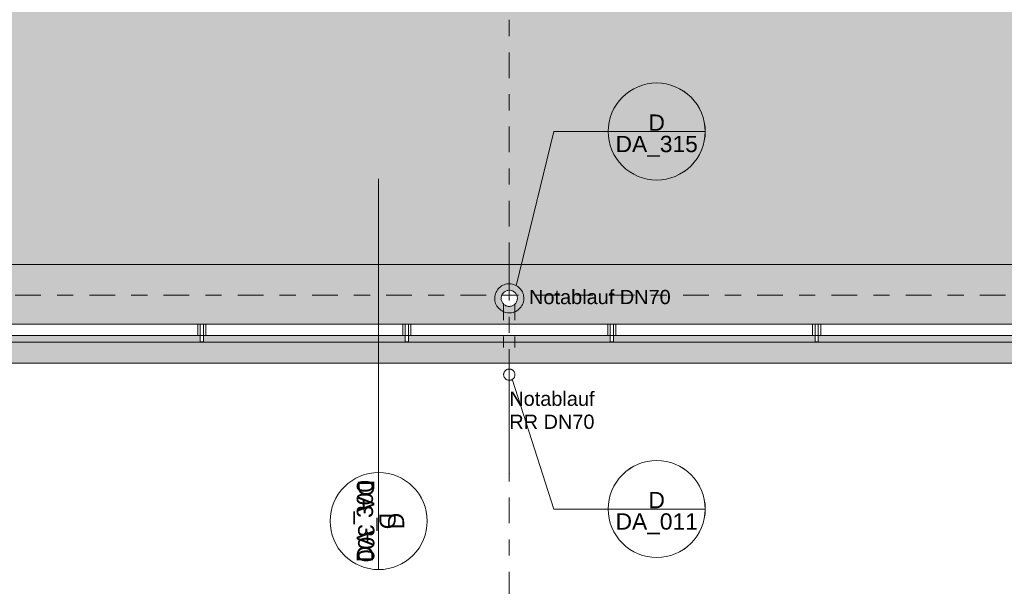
# Model space of a CAD drawing. Header units: metres. Extents: x -180 to 4, y -47 to 4.
# Tile 89 of 256: x -132.85 to -126.76, y -41.25 to -37.74. Entities that reach past the tile are written whole.
import ezdxf

# ---------------------------------------------------------------- set-up
doc = ezdxf.new("R2010")
doc.units = ezdxf.units.M
doc.header["$LTSCALE"] = 0.05
doc.header["$PDMODE"] = 1
doc.header["$PDSIZE"] = -2
doc.linetypes.add('Linienart-50', pattern=[2.116531, 1.058062, -1.058469])
doc.linetypes.add('Linienart-53', pattern=[5.291531, 3.175, -1.058062, 0.352704, -0.705764])
for name, color, linetype, lineweight, true_color in [('30 -36 Dächer- 3 Dachbeläge', 7, 'Continuous', 15, 0x9999ff), ('30 -36 Dächer- 3 Dachbeläge Gründach', 250, 'Continuous', 9, 0x333333), ('30 -36 Dächer- 4 Dachbekleidungen', 7, 'Continuous', 9, 0xccccff), ('40 -41 Abwasser_Wasser_Gas- 1 Abwasser + sanitäre Anlagen', 7, 'Continuous', 9, 0xff6633), ('70 -72 Beschriftung- 1 Beschriftung allgemein', 7, 'Continuous', 9, 0xff6633), ('70 -72 Beschriftung- 7 Detailverweise', 7, 'Continuous', 9, 0x00dd00)]:
    doc.layers.add(name, color=color, linetype=linetype, lineweight=lineweight, true_color=true_color)
for name, color, linetype, lineweight in [('40 -41 Abwasser_Wasser_Gas- 2 Wasser-1', 7, 'Continuous', 15), ('60- 61 allgemeine Ausstattung- 4 Terrassen', 7, 'Continuous', 9), ('70 -71 Achsen- 1 Gebäudeachsen', 7, 'Linienart-53', 18), ('Keine', 7, 'Continuous', 9)]:
    doc.layers.add(name, color=color, linetype=linetype, lineweight=lineweight)
doc.styles.add('Arial', font='arial.ttf')

# ---------------------------------------------------------------- blocks, each defined once
blk = doc.blocks.new('Gruppe-63')
at = {"layer": '70 -72 Beschriftung- 1 Beschriftung allgemein', "insert": (-129.821, -40.0436), "char_height": 0.0881, "attachment_point": 1, "line_spacing_factor": 0.969685, "style": 'Arial'}
blk.add_mtext('Notablauf\\PRR DN70', dxfattribs=at)
at = {"color": 255}
blk.add_wipeout([(-129.7907, -39.9215), (-129.7891, -39.9246), (-129.7879, -39.9278), (-129.7869, -39.9311), (-129.7863, -39.9345), (-129.786, -39.9379), (-129.7861, -39.9413), (-129.7865, -39.9447), (-129.7872, -39.9481), (-129.7882, -39.9514), (-129.7896, -39.9545), (-129.7913, -39.9575), (-129.7932, -39.9603), (-129.7955, -39.963), (-129.7979, -39.9653), (-129.8006, -39.9675), (-129.8035, -39.9693), (-129.8066, -39.9709), (-129.8097, -39.9722), (-129.8131, -39.9731), (-129.8164, -39.9737), (-129.8199, -39.974), (-129.8233, -39.974), (-129.8267, -39.9736), (-129.8301, -39.9728), (-129.8333, -39.9718), (-129.8365, -39.9704), (-129.8395, -39.9688), (-129.8423, -39.9668), (-129.8449, -39.9646), (-129.8473, -39.9621), (-129.8494, -39.9594), (-129.8513, -39.9565), (-129.8529, -39.9535), (-129.8541, -39.9503), (-129.8551, -39.947), (-129.8557, -39.9436), (-129.856, -39.9402), (-129.8559, -39.9367), (-129.8555, -39.9333), (-129.8548, -39.93), (-129.8538, -39.9267), (-129.8524, -39.9236), (-129.8507, -39.9206), (-129.8488, -39.9177), (-129.8465, -39.9151), (-129.8441, -39.9127), (-129.8414, -39.9106), (-129.8385, -39.9087), (-129.8354, -39.9072), (-129.8323, -39.9059), (-129.8289, -39.9049), (-129.8256, -39.9043), (-129.8221, -39.9041), (-129.8187, -39.9041), (-129.8153, -39.9045), (-129.8119, -39.9052), (-129.8087, -39.9063), (-129.8055, -39.9076), (-129.8025, -39.9093), (-129.7997, -39.9113), (-129.7971, -39.9135), (-129.7947, -39.916), (-129.7926, -39.9186)], dxfattribs=at).dxf.layer = '40 -41 Abwasser_Wasser_Gas- 2 Wasser-1'
at = {"layer": '40 -41 Abwasser_Wasser_Gas- 2 Wasser-1'}
blk.add_line((-129.821, -39.939), (-129.821, -40.131), dxfattribs=at)
at = {"layer": '40 -41 Abwasser_Wasser_Gas- 2 Wasser-1', "flags": 128}
blk.add_lwpolyline([(-129.7907, -39.9215), (-129.7891, -39.9246), (-129.7879, -39.9278), (-129.7869, -39.9311), (-129.7863, -39.9345), (-129.786, -39.9379), (-129.7861, -39.9413), (-129.7865, -39.9447), (-129.7872, -39.9481), (-129.7882, -39.9514), (-129.7896, -39.9545), (-129.7913, -39.9575), (-129.7932, -39.9603), (-129.7955, -39.963), (-129.7979, -39.9653), (-129.8006, -39.9675), (-129.8035, -39.9693), (-129.8066, -39.9709), (-129.8097, -39.9722), (-129.8131, -39.9731), (-129.8164, -39.9737), (-129.8199, -39.974), (-129.8233, -39.974), (-129.8267, -39.9736), (-129.8301, -39.9728), (-129.8333, -39.9718), (-129.8365, -39.9704), (-129.8395, -39.9688), (-129.8423, -39.9668), (-129.8449, -39.9646), (-129.8473, -39.9621), (-129.8494, -39.9594), (-129.8513, -39.9565), (-129.8529, -39.9535), (-129.8541, -39.9503), (-129.8551, -39.947), (-129.8557, -39.9436), (-129.856, -39.9402), (-129.8559, -39.9367), (-129.8555, -39.9333), (-129.8548, -39.93), (-129.8538, -39.9267), (-129.8524, -39.9236), (-129.8507, -39.9206), (-129.8488, -39.9177), (-129.8465, -39.9151), (-129.8441, -39.9127), (-129.8414, -39.9106), (-129.8385, -39.9087), (-129.8354, -39.9072), (-129.8323, -39.9059), (-129.8289, -39.9049), (-129.8256, -39.9043), (-129.8221, -39.9041), (-129.8187, -39.9041), (-129.8153, -39.9045), (-129.8119, -39.9052), (-129.8087, -39.9063), (-129.8055, -39.9076), (-129.8025, -39.9093), (-129.7997, -39.9113), (-129.7971, -39.9135), (-129.7947, -39.916), (-129.7926, -39.9186)], close=True, dxfattribs=at)
blk = doc.blocks.new('Gruppe-66')
at = {"layer": '70 -72 Beschriftung- 1 Beschriftung allgemein', "linetype": 'Continuous', "lineweight": 0}
blk.add_hatch(color=30, dxfattribs=at).paths.add_polyline_path([(-129.8201, -40.5453), (-129.821, -40.5485), (-129.8219, -40.5453)])
at = {"layer": '70 -72 Beschriftung- 1 Beschriftung allgemein', "lineweight": 5, "flags": 128}
blk.add_lwpolyline([(-129.8201, -40.5453), (-129.821, -40.5485), (-129.8219, -40.5453)], close=True, dxfattribs=at)
at = {"layer": '40 -41 Abwasser_Wasser_Gas- 2 Wasser-1', "color": 7}
blk.add_blockref('Gruppe-63', (0, 0), dxfattribs=at)
at = {"layer": '70 -72 Beschriftung- 1 Beschriftung allgemein'}
blk.add_line((-129.821, -39.939), (-129.821, -40.5485), dxfattribs=at)
blk = doc.blocks.new('Gruppe-67')
at = {"layer": '70 -72 Beschriftung- 1 Beschriftung allgemein', "color": 7}
blk.add_blockref('Gruppe-66', (0, 0), dxfattribs=at)
blk = doc.blocks.new('Gruppe-816')
at = {"layer": '70 -72 Beschriftung- 1 Beschriftung allgemein', "insert": (-129.6988, -39.4148), "char_height": 0.088103, "attachment_point": 1, "line_spacing_factor": 0.969685, "style": 'Arial'}
blk.add_mtext('Notablauf DN70', dxfattribs=at)
at = {"color": 255}
blk.add_wipeout([(-129.7777, -39.492), (-129.7804, -39.4962), (-129.7834, -39.5), (-129.7868, -39.5035), (-129.7906, -39.5067), (-129.7946, -39.5095), (-129.7989, -39.5119), (-129.8034, -39.5138), (-129.8081, -39.5153), (-129.8129, -39.5164), (-129.8177, -39.5169), (-129.8226, -39.517), (-129.8275, -39.5166), (-129.8324, -39.5157), (-129.8371, -39.5144), (-129.8416, -39.5126), (-129.846, -39.5103), (-129.8501, -39.5077), (-129.854, -39.5046), (-129.8575, -39.5012), (-129.8607, -39.4975), (-129.8635, -39.4934), (-129.8658, -39.4892), (-129.8678, -39.4847), (-129.8693, -39.48), (-129.8703, -39.4752), (-129.8709, -39.4703), (-129.871, -39.4654), (-129.8706, -39.4605), (-129.8697, -39.4557), (-129.8683, -39.451), (-129.8665, -39.4464), (-129.8643, -39.442), (-129.8616, -39.4379), (-129.8586, -39.4341), (-129.8552, -39.4305), (-129.8514, -39.4274), (-129.8474, -39.4246), (-129.8431, -39.4222), (-129.8386, -39.4202), (-129.8339, -39.4187), (-129.8291, -39.4177), (-129.8243, -39.4171), (-129.8194, -39.4171), (-129.8145, -39.4175), (-129.8096, -39.4183), (-129.8049, -39.4197), (-129.8004, -39.4215), (-129.796, -39.4237), (-129.7919, -39.4264), (-129.788, -39.4294), (-129.7845, -39.4329), (-129.7813, -39.4366), (-129.7785, -39.4406), (-129.7762, -39.4449), (-129.7742, -39.4494), (-129.7727, -39.4541), (-129.7717, -39.4589), (-129.7711, -39.4638), (-129.771, -39.4687), (-129.7714, -39.4736), (-129.7723, -39.4784), (-129.7737, -39.4831), (-129.7755, -39.4877)], dxfattribs=at).dxf.layer = '40 -41 Abwasser_Wasser_Gas- 2 Wasser-1'
at = {"layer": '40 -41 Abwasser_Wasser_Gas- 1 Abwasser + sanitäre Anlagen', "linetype": 'Continuous', "lineweight": 0}
blk.add_hatch(color=30, dxfattribs=at).paths.add_polyline_path([(-129.8202, -39.464), (-129.821, -39.467), (-129.8218, -39.464)])
at = {"layer": '40 -41 Abwasser_Wasser_Gas- 1 Abwasser + sanitäre Anlagen', "linetype": 'Linienart-50'}
for p, q in [((-129.821, -39.2126), (-129.821, -39.467)), ((-129.856, -39.5027), (-129.856, -39.7704)), ((-129.786, -39.5027), (-129.786, -39.7704))]:
    blk.add_line(p, q, dxfattribs=at)
at = {"layer": '40 -41 Abwasser_Wasser_Gas- 1 Abwasser + sanitäre Anlagen', "lineweight": 5, "flags": 128}
blk.add_lwpolyline([(-129.8202, -39.464), (-129.821, -39.467), (-129.8218, -39.464)], close=True, dxfattribs=at)
at = {"layer": '40 -41 Abwasser_Wasser_Gas- 2 Wasser-1'}
blk.add_line((-129.821, -39.467), (-129.821, -39.275), dxfattribs=at)
at = {"layer": '40 -41 Abwasser_Wasser_Gas- 2 Wasser-1', "flags": 128}
for points in [[(-129.7431, -39.512), (-129.7478, -39.5195), (-129.7533, -39.5264), (-129.7595, -39.5327), (-129.7662, -39.5384), (-129.7735, -39.5435), (-129.7812, -39.5478), (-129.7893, -39.5513), (-129.7977, -39.554), (-129.8063, -39.5558), (-129.8151, -39.5568), (-129.8239, -39.557), (-129.8327, -39.5563), (-129.8414, -39.5547), (-129.8499, -39.5523), (-129.8581, -39.549), (-129.866, -39.545), (-129.8734, -39.5402), (-129.8803, -39.5347), (-129.8867, -39.5286), (-129.8924, -39.5218), (-129.8974, -39.5146), (-129.9017, -39.5068), (-129.9052, -39.4987), (-129.9079, -39.4903), (-129.9098, -39.4817), (-129.9108, -39.4729), (-129.911, -39.4641), (-129.9102, -39.4553), (-129.9086, -39.4466), (-129.9062, -39.4381), (-129.903, -39.4299), (-129.8989, -39.422), (-129.8942, -39.4146), (-129.8887, -39.4077), (-129.8825, -39.4014), (-129.8758, -39.3956), (-129.8685, -39.3906), (-129.8608, -39.3863), (-129.8527, -39.3828), (-129.8443, -39.3801), (-129.8357, -39.3782), (-129.8269, -39.3772), (-129.8181, -39.3771), (-129.8093, -39.3778), (-129.8006, -39.3794), (-129.7921, -39.3818), (-129.7839, -39.3851), (-129.776, -39.3891), (-129.7686, -39.3939), (-129.7617, -39.3994), (-129.7553, -39.4055), (-129.7496, -39.4123), (-129.7446, -39.4195), (-129.7403, -39.4272), (-129.7368, -39.4353), (-129.7341, -39.4437), (-129.7322, -39.4524), (-129.7312, -39.4612), (-129.731, -39.47), (-129.7318, -39.4788), (-129.7334, -39.4875), (-129.7358, -39.496), (-129.739, -39.5042)], [(-129.7777, -39.492), (-129.7804, -39.4962), (-129.7834, -39.5), (-129.7868, -39.5035), (-129.7906, -39.5067), (-129.7946, -39.5095), (-129.7989, -39.5119), (-129.8034, -39.5138), (-129.8081, -39.5153), (-129.8129, -39.5164), (-129.8177, -39.5169), (-129.8226, -39.517), (-129.8275, -39.5166), (-129.8324, -39.5157), (-129.8371, -39.5144), (-129.8416, -39.5126), (-129.846, -39.5103), (-129.8501, -39.5077), (-129.854, -39.5046), (-129.8575, -39.5012), (-129.8607, -39.4975), (-129.8635, -39.4934), (-129.8658, -39.4892), (-129.8678, -39.4847), (-129.8693, -39.48), (-129.8703, -39.4752), (-129.8709, -39.4703), (-129.871, -39.4654), (-129.8706, -39.4605), (-129.8697, -39.4557), (-129.8683, -39.451), (-129.8665, -39.4464), (-129.8643, -39.442), (-129.8616, -39.4379), (-129.8586, -39.4341), (-129.8552, -39.4305), (-129.8514, -39.4274), (-129.8474, -39.4246), (-129.8431, -39.4222), (-129.8386, -39.4202), (-129.8339, -39.4187), (-129.8291, -39.4177), (-129.8243, -39.4171), (-129.8194, -39.4171), (-129.8145, -39.4175), (-129.8096, -39.4183), (-129.8049, -39.4197), (-129.8004, -39.4215), (-129.796, -39.4237), (-129.7919, -39.4264), (-129.788, -39.4294), (-129.7845, -39.4329), (-129.7813, -39.4366), (-129.7785, -39.4406), (-129.7762, -39.4449), (-129.7742, -39.4494), (-129.7727, -39.4541), (-129.7717, -39.4589), (-129.7711, -39.4638), (-129.771, -39.4687), (-129.7714, -39.4736), (-129.7723, -39.4784), (-129.7737, -39.4831), (-129.7755, -39.4877)]]:
    blk.add_lwpolyline(points, close=True, dxfattribs=at)
blk = doc.blocks.new('Gruppe-824')
at = {"layer": '70 -72 Beschriftung- 1 Beschriftung allgemein', "insert": (-129.821, -40.0436), "char_height": 0.0881, "attachment_point": 1, "line_spacing_factor": 0.969685, "style": 'Arial'}
blk.add_mtext('Notablauf\\PRR DN70', dxfattribs=at)
at = {"color": 255}
blk.add_wipeout([(-129.7907, -39.9215), (-129.7891, -39.9246), (-129.7879, -39.9278), (-129.7869, -39.9311), (-129.7863, -39.9345), (-129.786, -39.9379), (-129.7861, -39.9413), (-129.7865, -39.9447), (-129.7872, -39.9481), (-129.7882, -39.9514), (-129.7896, -39.9545), (-129.7913, -39.9575), (-129.7932, -39.9603), (-129.7955, -39.963), (-129.7979, -39.9653), (-129.8006, -39.9675), (-129.8035, -39.9693), (-129.8066, -39.9709), (-129.8097, -39.9722), (-129.8131, -39.9731), (-129.8164, -39.9737), (-129.8199, -39.974), (-129.8233, -39.974), (-129.8267, -39.9736), (-129.8301, -39.9728), (-129.8333, -39.9718), (-129.8365, -39.9704), (-129.8395, -39.9688), (-129.8423, -39.9668), (-129.8449, -39.9646), (-129.8473, -39.9621), (-129.8494, -39.9594), (-129.8513, -39.9565), (-129.8529, -39.9535), (-129.8541, -39.9503), (-129.8551, -39.947), (-129.8557, -39.9436), (-129.856, -39.9402), (-129.8559, -39.9367), (-129.8555, -39.9333), (-129.8548, -39.93), (-129.8538, -39.9267), (-129.8524, -39.9236), (-129.8507, -39.9206), (-129.8488, -39.9177), (-129.8465, -39.9151), (-129.8441, -39.9127), (-129.8414, -39.9106), (-129.8385, -39.9087), (-129.8354, -39.9072), (-129.8323, -39.9059), (-129.8289, -39.9049), (-129.8256, -39.9043), (-129.8221, -39.9041), (-129.8187, -39.9041), (-129.8153, -39.9045), (-129.8119, -39.9052), (-129.8087, -39.9063), (-129.8055, -39.9076), (-129.8025, -39.9093), (-129.7997, -39.9113), (-129.7971, -39.9135), (-129.7947, -39.916), (-129.7926, -39.9186)], dxfattribs=at).dxf.layer = '40 -41 Abwasser_Wasser_Gas- 2 Wasser-1'
at = {"layer": '40 -41 Abwasser_Wasser_Gas- 2 Wasser-1'}
blk.add_line((-129.821, -39.939), (-129.821, -40.131), dxfattribs=at)
at = {"layer": '40 -41 Abwasser_Wasser_Gas- 2 Wasser-1', "flags": 128}
blk.add_lwpolyline([(-129.7907, -39.9215), (-129.7891, -39.9246), (-129.7879, -39.9278), (-129.7869, -39.9311), (-129.7863, -39.9345), (-129.786, -39.9379), (-129.7861, -39.9413), (-129.7865, -39.9447), (-129.7872, -39.9481), (-129.7882, -39.9514), (-129.7896, -39.9545), (-129.7913, -39.9575), (-129.7932, -39.9603), (-129.7955, -39.963), (-129.7979, -39.9653), (-129.8006, -39.9675), (-129.8035, -39.9693), (-129.8066, -39.9709), (-129.8097, -39.9722), (-129.8131, -39.9731), (-129.8164, -39.9737), (-129.8199, -39.974), (-129.8233, -39.974), (-129.8267, -39.9736), (-129.8301, -39.9728), (-129.8333, -39.9718), (-129.8365, -39.9704), (-129.8395, -39.9688), (-129.8423, -39.9668), (-129.8449, -39.9646), (-129.8473, -39.9621), (-129.8494, -39.9594), (-129.8513, -39.9565), (-129.8529, -39.9535), (-129.8541, -39.9503), (-129.8551, -39.947), (-129.8557, -39.9436), (-129.856, -39.9402), (-129.8559, -39.9367), (-129.8555, -39.9333), (-129.8548, -39.93), (-129.8538, -39.9267), (-129.8524, -39.9236), (-129.8507, -39.9206), (-129.8488, -39.9177), (-129.8465, -39.9151), (-129.8441, -39.9127), (-129.8414, -39.9106), (-129.8385, -39.9087), (-129.8354, -39.9072), (-129.8323, -39.9059), (-129.8289, -39.9049), (-129.8256, -39.9043), (-129.8221, -39.9041), (-129.8187, -39.9041), (-129.8153, -39.9045), (-129.8119, -39.9052), (-129.8087, -39.9063), (-129.8055, -39.9076), (-129.8025, -39.9093), (-129.7997, -39.9113), (-129.7971, -39.9135), (-129.7947, -39.916), (-129.7926, -39.9186)], close=True, dxfattribs=at)
blk = doc.blocks.new('Gruppe-848')
at = {"layer": '70 -72 Beschriftung- 7 Detailverweise'}
blk.add_line((0.935, 0), (0.335, 0), dxfattribs=at)
at = {"layer": '70 -72 Beschriftung- 7 Detailverweise', "flags": 128}
blk.add_lwpolyline([(0.935, 0), (0.9336, -0.0294), (0.9292, -0.0585), (0.9221, -0.0871), (0.9122, -0.1148), (0.8996, -0.1414), (0.8844, -0.1667), (0.8669, -0.1903), (0.8471, -0.2121), (0.8253, -0.2319), (0.8017, -0.2494), (0.7764, -0.2646), (0.7498, -0.2772), (0.7221, -0.2871), (0.6935, -0.2942), (0.6644, -0.2986), (0.635, -0.3), (0.6056, -0.2986), (0.5765, -0.2942), (0.5479, -0.2871), (0.5202, -0.2772), (0.4936, -0.2646), (0.4683, -0.2494), (0.4447, -0.2319), (0.4229, -0.2121), (0.4031, -0.1903), (0.3856, -0.1667), (0.3704, -0.1414), (0.3578, -0.1148), (0.3479, -0.0871), (0.3408, -0.0585), (0.3364, -0.0294), (0.335, 0), (0.3364, 0.0294), (0.3408, 0.0585), (0.3479, 0.0871), (0.3578, 0.1148), (0.3704, 0.1414), (0.3856, 0.1667), (0.4031, 0.1903), (0.4229, 0.2121), (0.4447, 0.2319), (0.4683, 0.2494), (0.4936, 0.2646), (0.5202, 0.2772), (0.5479, 0.2871), (0.5765, 0.2942), (0.6056, 0.2986), (0.635, 0.3), (0.6644, 0.2986), (0.6935, 0.2942), (0.7221, 0.2871), (0.7498, 0.2772), (0.7764, 0.2646), (0.8017, 0.2494), (0.8253, 0.2319), (0.8471, 0.2121), (0.8669, 0.1903), (0.8844, 0.1667), (0.8996, 0.1414), (0.9122, 0.1148), (0.9221, 0.0871), (0.9292, 0.0585), (0.9336, 0.0294)], close=True, dxfattribs=at)
at = {"layer": '70 -72 Beschriftung- 7 Detailverweise'}
blk.add_point((0.635, 0), dxfattribs=at)
at = {"layer": '70 -72 Beschriftung- 7 Detailverweise', "line_spacing_factor": 0.96878, "style": 'Arial'}
for s, insert, char_height, attachment_point in [('D', (0.635, 0.0046), 0.1007, 8), ('DA_300', (0.635, -0.0267), 0.10069, 2)]:
    blk.add_mtext(s, dxfattribs=dict(at, insert=insert, char_height=char_height, attachment_point=attachment_point))
blk = doc.blocks.new('Referenzmarkierung-48')
at = {"layer": '70 -72 Beschriftung- 7 Detailverweise', "transparency": 33554687}
for q in [(-1.4805, 0), (0.635, 0)]:
    blk.add_line((0, 0), q, dxfattribs=at)
at = {"layer": '70 -72 Beschriftung- 7 Detailverweise', "color": 7, "transparency": 33554687}
blk.add_blockref('Gruppe-848', (0, 0), dxfattribs=at)
blk = doc.blocks.new('Gruppe-889')
at = {"layer": '70 -72 Beschriftung- 7 Detailverweise'}
blk.add_line((0.935, 0), (0.335, 0), dxfattribs=at)
at = {"layer": '70 -72 Beschriftung- 7 Detailverweise', "flags": 128}
blk.add_lwpolyline([(0.935, 0), (0.9336, -0.0294), (0.9292, -0.0585), (0.9221, -0.0871), (0.9122, -0.1148), (0.8996, -0.1414), (0.8844, -0.1667), (0.8669, -0.1903), (0.8471, -0.2121), (0.8253, -0.2319), (0.8017, -0.2494), (0.7764, -0.2646), (0.7498, -0.2772), (0.7221, -0.2871), (0.6935, -0.2942), (0.6644, -0.2986), (0.635, -0.3), (0.6056, -0.2986), (0.5765, -0.2942), (0.5479, -0.2871), (0.5202, -0.2772), (0.4936, -0.2646), (0.4683, -0.2494), (0.4447, -0.2319), (0.4229, -0.2121), (0.4031, -0.1903), (0.3856, -0.1667), (0.3704, -0.1414), (0.3578, -0.1148), (0.3479, -0.0871), (0.3408, -0.0585), (0.3364, -0.0294), (0.335, 0), (0.3364, 0.0294), (0.3408, 0.0585), (0.3479, 0.0871), (0.3578, 0.1148), (0.3704, 0.1414), (0.3856, 0.1667), (0.4031, 0.1903), (0.4229, 0.2121), (0.4447, 0.2319), (0.4683, 0.2494), (0.4936, 0.2646), (0.5202, 0.2772), (0.5479, 0.2871), (0.5765, 0.2942), (0.6056, 0.2986), (0.635, 0.3), (0.6644, 0.2986), (0.6935, 0.2942), (0.7221, 0.2871), (0.7498, 0.2772), (0.7764, 0.2646), (0.8017, 0.2494), (0.8253, 0.2319), (0.8471, 0.2121), (0.8669, 0.1903), (0.8844, 0.1667), (0.8996, 0.1414), (0.9122, 0.1148), (0.9221, 0.0871), (0.9292, 0.0585), (0.9336, 0.0294)], close=True, dxfattribs=at)
at = {"layer": '70 -72 Beschriftung- 7 Detailverweise'}
blk.add_point((0.635, 0), dxfattribs=at)
at = {"layer": '70 -72 Beschriftung- 7 Detailverweise', "line_spacing_factor": 0.96878, "style": 'Arial'}
for s, insert, char_height, attachment_point in [('D', (0.635, 0.0046), 0.1007, 8), ('DA_011', (0.635, -0.0267), 0.10069, 2)]:
    blk.add_mtext(s, dxfattribs=dict(at, insert=insert, char_height=char_height, attachment_point=attachment_point))
blk = doc.blocks.new('Referenzmarkierung-89')
at = {"layer": '70 -72 Beschriftung- 7 Detailverweise', "transparency": 33554687}
for q in [(-0.2566, 0.7972), (0.635, 0)]:
    blk.add_line((0, 0), q, dxfattribs=at)
at = {"layer": '70 -72 Beschriftung- 7 Detailverweise', "color": 7, "transparency": 33554687}
blk.add_blockref('Gruppe-889', (0, 0), dxfattribs=at)
blk = doc.blocks.new('Gruppe-890')
at = {"layer": '70 -72 Beschriftung- 7 Detailverweise'}
blk.add_line((0.935, 0), (0.335, 0), dxfattribs=at)
at = {"layer": '70 -72 Beschriftung- 7 Detailverweise', "flags": 128}
blk.add_lwpolyline([(0.935, 0), (0.9336, -0.0294), (0.9292, -0.0585), (0.9221, -0.0871), (0.9122, -0.1148), (0.8996, -0.1414), (0.8844, -0.1667), (0.8669, -0.1903), (0.8471, -0.2121), (0.8253, -0.2319), (0.8017, -0.2494), (0.7764, -0.2646), (0.7498, -0.2772), (0.7221, -0.2871), (0.6935, -0.2942), (0.6644, -0.2986), (0.635, -0.3), (0.6056, -0.2986), (0.5765, -0.2942), (0.5479, -0.2871), (0.5202, -0.2772), (0.4936, -0.2646), (0.4683, -0.2494), (0.4447, -0.2319), (0.4229, -0.2121), (0.4031, -0.1903), (0.3856, -0.1667), (0.3704, -0.1414), (0.3578, -0.1148), (0.3479, -0.0871), (0.3408, -0.0585), (0.3364, -0.0294), (0.335, 0), (0.3364, 0.0294), (0.3408, 0.0585), (0.3479, 0.0871), (0.3578, 0.1148), (0.3704, 0.1414), (0.3856, 0.1667), (0.4031, 0.1903), (0.4229, 0.2121), (0.4447, 0.2319), (0.4683, 0.2494), (0.4936, 0.2646), (0.5202, 0.2772), (0.5479, 0.2871), (0.5765, 0.2942), (0.6056, 0.2986), (0.635, 0.3), (0.6644, 0.2986), (0.6935, 0.2942), (0.7221, 0.2871), (0.7498, 0.2772), (0.7764, 0.2646), (0.8017, 0.2494), (0.8253, 0.2319), (0.8471, 0.2121), (0.8669, 0.1903), (0.8844, 0.1667), (0.8996, 0.1414), (0.9122, 0.1148), (0.9221, 0.0871), (0.9292, 0.0585), (0.9336, 0.0294)], close=True, dxfattribs=at)
at = {"layer": '70 -72 Beschriftung- 7 Detailverweise'}
blk.add_point((0.635, 0), dxfattribs=at)
at = {"layer": '70 -72 Beschriftung- 7 Detailverweise', "line_spacing_factor": 0.96878, "style": 'Arial'}
for s, insert, char_height, attachment_point in [('D', (0.635, 0.0046), 0.1007, 8), ('DA_315', (0.635, -0.0267), 0.10069, 2)]:
    blk.add_mtext(s, dxfattribs=dict(at, insert=insert, char_height=char_height, attachment_point=attachment_point))
blk = doc.blocks.new('Referenzmarkierung-90')
at = {"layer": '70 -72 Beschriftung- 7 Detailverweise', "transparency": 33554687}
for q in [(-0.2346, -0.954), (0.635, 0)]:
    blk.add_line((0, 0), q, dxfattribs=at)
at = {"layer": '70 -72 Beschriftung- 7 Detailverweise', "color": 7, "transparency": 33554687}
blk.add_blockref('Gruppe-890', (0, 0), dxfattribs=at)
blk = doc.blocks.new('Gruppe-1082')
at = {"color": 255}
blk.add_wipeout([(-131.731, -39.697), (-131.731, -39.627), (-131.711, -39.627), (-131.711, -39.697)], dxfattribs=at).dxf.layer = '30 -36 Dächer- 4 Dachbekleidungen'
at = {"layer": '30 -36 Dächer- 4 Dachbekleidungen', "flags": 128}
for points in [[(-131.746, -39.697), (-131.746, -39.627), (-131.731, -39.627)], [(-131.731, -39.697), (-131.731, -39.627), (-131.711, -39.627), (-131.711, -39.697)], [(-131.696, -39.697), (-131.696, -39.627), (-131.711, -39.627)]]:
    blk.add_lwpolyline(points, dxfattribs=at)
at = {"color": 255}
blk.add_wipeout([(-131.711, -39.737), (-131.711, -39.697), (-131.731, -39.697), (-131.731, -39.737)], dxfattribs=at).dxf.layer = '30 -36 Dächer- 4 Dachbekleidungen'
at = {"layer": '30 -36 Dächer- 4 Dachbekleidungen', "flags": 128}
blk.add_lwpolyline([(-131.711, -39.737), (-131.711, -39.697), (-131.731, -39.697), (-131.731, -39.737)], close=True, dxfattribs=at)
blk = doc.blocks.new('Gruppe-1083')
at = {"color": 255}
blk.add_wipeout([(-130.4643, -39.697), (-130.4643, -39.627), (-130.4443, -39.627), (-130.4443, -39.697)], dxfattribs=at).dxf.layer = '30 -36 Dächer- 4 Dachbekleidungen'
at = {"layer": '30 -36 Dächer- 4 Dachbekleidungen', "flags": 128}
for points in [[(-130.4793, -39.697), (-130.4793, -39.627), (-130.4643, -39.627)], [(-130.4643, -39.697), (-130.4643, -39.627), (-130.4443, -39.627), (-130.4443, -39.697)], [(-130.4293, -39.697), (-130.4293, -39.627), (-130.4443, -39.627)]]:
    blk.add_lwpolyline(points, dxfattribs=at)
at = {"color": 255}
blk.add_wipeout([(-130.4443, -39.737), (-130.4443, -39.697), (-130.4643, -39.697), (-130.4643, -39.737)], dxfattribs=at).dxf.layer = '30 -36 Dächer- 4 Dachbekleidungen'
at = {"layer": '30 -36 Dächer- 4 Dachbekleidungen', "flags": 128}
blk.add_lwpolyline([(-130.4443, -39.737), (-130.4443, -39.697), (-130.4643, -39.697), (-130.4643, -39.737)], close=True, dxfattribs=at)
blk = doc.blocks.new('Gruppe-1084')
at = {"color": 255}
blk.add_wipeout([(-129.1977, -39.697), (-129.1977, -39.627), (-129.1777, -39.627), (-129.1777, -39.697)], dxfattribs=at).dxf.layer = '30 -36 Dächer- 4 Dachbekleidungen'
at = {"layer": '30 -36 Dächer- 4 Dachbekleidungen', "flags": 128}
for points in [[(-129.2127, -39.697), (-129.2127, -39.627), (-129.1977, -39.627)], [(-129.1977, -39.697), (-129.1977, -39.627), (-129.1777, -39.627), (-129.1777, -39.697)], [(-129.1627, -39.697), (-129.1627, -39.627), (-129.1777, -39.627)]]:
    blk.add_lwpolyline(points, dxfattribs=at)
at = {"color": 255}
blk.add_wipeout([(-129.1777, -39.737), (-129.1777, -39.697), (-129.1977, -39.697), (-129.1977, -39.737)], dxfattribs=at).dxf.layer = '30 -36 Dächer- 4 Dachbekleidungen'
at = {"layer": '30 -36 Dächer- 4 Dachbekleidungen', "flags": 128}
blk.add_lwpolyline([(-129.1777, -39.737), (-129.1777, -39.697), (-129.1977, -39.697), (-129.1977, -39.737)], close=True, dxfattribs=at)
blk = doc.blocks.new('Gruppe-1085')
at = {"color": 255}
blk.add_wipeout([(-127.931, -39.697), (-127.931, -39.627), (-127.911, -39.627), (-127.911, -39.697)], dxfattribs=at).dxf.layer = '30 -36 Dächer- 4 Dachbekleidungen'
at = {"layer": '30 -36 Dächer- 4 Dachbekleidungen', "flags": 128}
for points in [[(-127.946, -39.697), (-127.946, -39.627), (-127.931, -39.627)], [(-127.931, -39.697), (-127.931, -39.627), (-127.911, -39.627), (-127.911, -39.697)], [(-127.896, -39.697), (-127.896, -39.627), (-127.911, -39.627)]]:
    blk.add_lwpolyline(points, dxfattribs=at)
at = {"color": 255}
blk.add_wipeout([(-127.911, -39.737), (-127.911, -39.697), (-127.931, -39.697), (-127.931, -39.737)], dxfattribs=at).dxf.layer = '30 -36 Dächer- 4 Dachbekleidungen'
at = {"layer": '30 -36 Dächer- 4 Dachbekleidungen', "flags": 128}
blk.add_lwpolyline([(-127.911, -39.737), (-127.911, -39.697), (-127.931, -39.697), (-127.931, -39.737)], close=True, dxfattribs=at)
blk = doc.blocks.new('Gruppe-1384')
at = {"layer": '30 -36 Dächer- 3 Dachbeläge Gründach', "linetype": 'Continuous', "lineweight": 0, "true_color": 0xe7eedf, "transparency": 33554687}
blk.add_hatch(color=254, dxfattribs=at).paths.add_polyline_path([(-100.01799996, -31.79404198), (-100.01799996, -31.61704198), (-100.31099996, -31.61704198), (-100.31099996, -12.39704198), (-159.47099996, -12.39704198), (-159.47099996, -39.25704198), (-99.61099996, -39.25704198), (-99.61099996, -31.79404198)])
at = {"layer": '30 -36 Dächer- 3 Dachbeläge Gründach', "flags": 128}
blk.add_lwpolyline([(-100.01799996, -31.79404198), (-100.01799996, -31.61704198), (-100.31099996, -31.61704198), (-100.31099996, -12.39704198), (-159.47099996, -12.39704198), (-159.47099996, -39.25704198), (-99.61099996, -39.25704198), (-99.61099996, -31.79404198)], close=True, dxfattribs=at)
at = {"layer": '70 -72 Beschriftung- 7 Detailverweise', "transparency": 33554687}
for p, q in [((-130.62845348, -40.20904198), (-130.62845348, -40.84404198)), ((-129.5446966, -40.76956659), (-128.9096966, -40.76956659))]:
    blk.add_line(p, q, dxfattribs=at)
at = {"layer": '70 -72 Beschriftung- 7 Detailverweise'}
for p, q in [((-130.62845348, -41.14404198), (-130.62845348, -40.54404198)), ((-128.6096966, -40.76956659), (-129.2096966, -40.76956659))]:
    blk.add_line(p, q, dxfattribs=at)
at = {"layer": '70 -72 Beschriftung- 7 Detailverweise', "flags": 128}
for points in [[(-128.6096966, -40.76956659), (-128.61114118, -40.79897173), (-128.61546102, -40.82809368), (-128.6226145, -40.85665199), (-128.63253274, -40.88437162), (-128.64512022, -40.91098561), (-128.66025572, -40.93623766), (-128.67779347, -40.95988457), (-128.69756457, -40.98169862), (-128.71937862, -41.00146972), (-128.74302553, -41.01900747), (-128.76827758, -41.03414297), (-128.79489157, -41.04673045), (-128.8226112, -41.05664869), (-128.85116951, -41.06380217), (-128.88029146, -41.06812201), (-128.9096966, -41.06956659), (-128.93910174, -41.06812201), (-128.9682237, -41.06380217), (-128.99678201, -41.05664869), (-129.02450163, -41.04673045), (-129.05111562, -41.03414297), (-129.07636767, -41.01900747), (-129.10001459, -41.00146972), (-129.12182864, -40.98169862), (-129.14159974, -40.95988457), (-129.15913749, -40.93623766), (-129.17427298, -40.91098561), (-129.18686046, -40.88437162), (-129.1967787, -40.85665199), (-129.20393219, -40.82809368), (-129.20825202, -40.79897173), (-129.2096966, -40.76956659), (-129.20825202, -40.74016145), (-129.20393219, -40.71103949), (-129.1967787, -40.68248118), (-129.18686046, -40.65476156), (-129.17427298, -40.62814757), (-129.15913749, -40.60289552), (-129.14159974, -40.5792486), (-129.12182864, -40.55743455), (-129.10001459, -40.53766345), (-129.07636767, -40.5201257), (-129.05111562, -40.50499021), (-129.02450163, -40.49240273), (-128.99678201, -40.48248449), (-128.9682237, -40.475331), (-128.93910174, -40.47101117), (-128.9096966, -40.46956659), (-128.88029146, -40.47101117), (-128.85116951, -40.475331), (-128.8226112, -40.48248449), (-128.79489157, -40.49240273), (-128.76827758, -40.50499021), (-128.74302553, -40.5201257), (-128.71937862, -40.53766345), (-128.69756457, -40.55743455), (-128.67779347, -40.5792486), (-128.66025572, -40.60289552), (-128.64512022, -40.62814757), (-128.63253274, -40.65476156), (-128.6226145, -40.68248118), (-128.61546102, -40.71103949), (-128.61114118, -40.74016145)], [(-130.62845348, -41.14404198), (-130.65785862, -41.1425974), (-130.68698058, -41.13827757), (-130.71553888, -41.13112408), (-130.74325851, -41.12120584), (-130.7698725, -41.10861836), (-130.79512455, -41.09348287), (-130.81877147, -41.07594512), (-130.84058552, -41.05617402), (-130.86035662, -41.03435997), (-130.87789436, -41.01071305), (-130.89302986, -40.985461), (-130.90561734, -40.95884701), (-130.91553558, -40.93112739), (-130.92268907, -40.90256908), (-130.9270089, -40.87344713), (-130.92845348, -40.84404198), (-130.9270089, -40.81463684), (-130.92268907, -40.78551489), (-130.91553558, -40.75695658), (-130.90561734, -40.72923695), (-130.89302986, -40.70262296), (-130.87789436, -40.67737091), (-130.86035662, -40.653724), (-130.84058552, -40.63190995), (-130.81877147, -40.61213885), (-130.79512455, -40.5946011), (-130.7698725, -40.5794656), (-130.74325851, -40.56687812), (-130.71553888, -40.55695988), (-130.68698058, -40.5498064), (-130.65785862, -40.54548657), (-130.62845348, -40.54404198), (-130.59904834, -40.54548657), (-130.56992638, -40.5498064), (-130.54136808, -40.55695988), (-130.51364845, -40.56687812), (-130.48703446, -40.5794656), (-130.46178241, -40.5946011), (-130.4381355, -40.61213885), (-130.41632145, -40.63190995), (-130.39655035, -40.653724), (-130.3790126, -40.67737091), (-130.3638771, -40.70262296), (-130.35128962, -40.72923695), (-130.34137138, -40.75695658), (-130.3342179, -40.78551489), (-130.32989806, -40.81463684), (-130.32845348, -40.84404198), (-130.32989806, -40.87344713), (-130.3342179, -40.90256908), (-130.34137138, -40.93112739), (-130.35128962, -40.95884701), (-130.3638771, -40.985461), (-130.3790126, -41.01071305), (-130.39655035, -41.03435997), (-130.41632145, -41.05617402), (-130.4381355, -41.07594512), (-130.46178241, -41.09348287), (-130.48703446, -41.10861836), (-130.51364845, -41.12120584), (-130.54136808, -41.13112408), (-130.56992638, -41.13827757), (-130.59904834, -41.1425974)]]:
    blk.add_lwpolyline(points, close=True, dxfattribs=at)
at = {"layer": '70 -72 Beschriftung- 7 Detailverweise'}
for p in [(-128.9096966, -40.76956659), (-130.62845348, -40.84404198)]:
    blk.add_point(p, dxfattribs=at)
at = {"layer": '40 -41 Abwasser_Wasser_Gas- 2 Wasser-1', "color": 7}
blk.add_blockref('Gruppe-824', (0, 0), dxfattribs=at)
at = {"layer": '70 -72 Beschriftung- 7 Detailverweise', "rotation": 90, "line_spacing_factor": 0.96878, "style": 'Arial'}
for s, insert, char_height, attachment_point in [('DA_300', (-130.76406714, -40.84404198), 0.100688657, 2), ('D', (-130.47076181, -40.84404198), 0.10068866, 8)]:
    blk.add_mtext(s, dxfattribs=dict(at, insert=insert, char_height=char_height, attachment_point=attachment_point))
at = {"layer": '70 -72 Beschriftung- 7 Detailverweise', "line_spacing_factor": 0.96878, "style": 'Arial'}
for s, insert, char_height, attachment_point in [('D', (-128.9096966, -40.76498048), 0.10068866, 8), ('DA_011', (-128.9096966, -40.79623071), 0.100688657, 2)]:
    blk.add_mtext(s, dxfattribs=dict(at, insert=insert, char_height=char_height, attachment_point=attachment_point))
at = {"layer": '70 -72 Beschriftung- 7 Detailverweise', "transparency": 33554687}
blk.add_line((-129.5446966, -40.76956659), (-129.80132528, -39.9723514), dxfattribs=at)
at = {"layer": '70 -72 Beschriftung- 7 Detailverweise'}
blk.add_blockref('Referenzmarkierung-89', (-129.5446966, -40.76956659), dxfattribs=at)
at = {"color": 255, "linetype": 'Continuous', "lineweight": 9, "transparency": 33554687}
blk.add_wipeout([(-99.13099996, -31.79404198), (-99.13099996, -39.73704198), (-129.83124836, -39.73704198), (-129.83124836, -39.25704198), (-100.31099996, -39.25704198), (-100.31099996, -12.71704198), (-129.83124836, -12.71704198), (-129.83124836, -12.23704198), (-100.01799996, -12.23704198), (-100.01799996, -31.12704198), (-99.83999996, -31.12704198), (-99.83999996, -31.61604198), (-99.35099996, -31.61604198), (-99.35099996, -31.79404198)], dxfattribs=at).dxf.layer = '30 -36 Dächer- 3 Dachbeläge'
blk.add_wipeout([(-129.83124836, -12.23704198), (-129.83124836, -12.71704198), (-159.47099996, -12.71704198), (-159.47099996, -39.25704198), (-129.83124836, -39.25704198), (-129.83124836, -39.73704198), (-160.51099996, -39.73704198), (-160.51099996, -31.61704198), (-159.93099996, -31.61704198), (-159.93099996, -12.23704198)], dxfattribs=at).dxf.layer = '30 -36 Dächer- 3 Dachbeläge'
at = {"layer": '30 -36 Dächer- 3 Dachbeläge', "linetype": 'Continuous', "lineweight": 9, "transparency": 33554687}
h = blk.add_hatch(dxfattribs=at)
h.set_pattern_fill('{914A209A-ED12-11EE-87B6-5CE', style=0, pattern_type=2)
h.set_pattern_definition([(-22, (-91.4235, -34.937042), (-0.018555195, 0.04226461), [0.000625, -0.061875]), (14, (-91.415251, -34.959718), (-0.0371103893, -0.0278327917), [0.000625, -0.030625]), (-3.77456, (-91.474014, -34.97415), (-0.01958604, 0.065974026), [0.00028186, -0.093671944]), (-68, (-91.30392, -34.91024), (0.1926424, 0.04407994), [0.00028125, -0.09346875]), (96, (-91.437934, -35.001983), (-0.036105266, -0.06319548), [0.0005625, -0.0931875]), (132, (-91.4101, -34.97828), (0.040202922, 0.004123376), [0.0003125, -0.0621875]), (-17, (-91.442055, -34.96178), (0.0930531, 0.028928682), [0.000625, -0.061875]), (-145, (-91.4369, -34.956625), (0.06266964, -0.040092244), [0.000625, -0.061875]), (-137, (-91.45133, -34.953533), (0.049444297, -0.02123569), [0.000625, -0.061875])])
h.paths.add_polyline_path([(-100.01799996, -31.12704198), (-99.83999996, -31.12704198), (-99.83999996, -31.61604198), (-99.35099996, -31.61604198), (-99.35099996, -31.79404198), (-99.13099996, -31.79404198), (-99.13099996, -39.73704198), (-160.51099996, -39.73704198), (-160.51099996, -31.61704198), (-159.93099996, -31.61704198), (-159.93099996, -12.23704198), (-100.01799996, -12.23704198)])
h.paths.add_polyline_path([(-159.47099996, -39.25704198), (-100.31099996, -39.25704198), (-100.31099996, -12.71704198), (-159.47099996, -12.71704198)])
at = {"layer": '30 -36 Dächer- 3 Dachbeläge', "linetype": 'Continuous', "lineweight": 0}
blk.add_hatch(color=254, dxfattribs=at).paths.add_polyline_path([(-160.64099996, -31.58704198), (-160.64099996, -39.86704198), (-99.00099996, -39.86704198), (-99.00099996, -31.79404198), (-99.13099996, -31.79404198), (-99.13099996, -39.73704198), (-160.51099996, -39.73704198), (-160.51099996, -31.58704198)])
at = {"layer": '30 -36 Dächer- 3 Dachbeläge', "color": 161, "linetype": 'Continuous', "lineweight": 9, "true_color": 0x9999ff, "transparency": 33554687, "flags": 128}
for points in [[(-100.01799996, -31.12704198), (-99.83999996, -31.12704198), (-99.83999996, -31.61604198), (-99.35099996, -31.61604198), (-99.35099996, -31.79404198), (-99.13099996, -31.79404198), (-99.13099996, -39.73704198), (-160.51099996, -39.73704198), (-160.51099996, -31.61704198), (-159.93099996, -31.61704198), (-159.93099996, -12.23704198), (-100.01799996, -12.23704198)], [(-159.47099996, -39.25704198), (-100.31099996, -39.25704198), (-100.31099996, -12.71704198), (-159.47099996, -12.71704198)]]:
    blk.add_lwpolyline(points, close=True, dxfattribs=at)
at = {"layer": '30 -36 Dächer- 3 Dachbeläge', "flags": 128}
blk.add_lwpolyline([(-160.64099996, -31.58704198), (-160.64099996, -39.86704198), (-99.00099996, -39.86704198), (-99.00099996, -31.79404198), (-99.13099996, -31.79404198), (-99.13099996, -39.73704198), (-160.51099996, -39.73704198), (-160.51099996, -31.58704198)], dxfattribs=at)
at = {"color": 255}
blk.add_wipeout([(-160.47099996, -39.69704198), (-99.17099996, -39.69704198), (-99.17099996, -31.79404198), (-99.24099996, -31.79404198), (-99.24099996, -39.62704198), (-160.47099996, -39.62704198)], dxfattribs=at).dxf.layer = '30 -36 Dächer- 4 Dachbekleidungen'
at = {"layer": '30 -36 Dächer- 4 Dachbekleidungen', "flags": 128}
blk.add_lwpolyline([(-160.47099996, -39.69704198), (-99.17099996, -39.69704198), (-99.17099996, -31.79404198), (-99.24099996, -31.79404198), (-99.24099996, -39.62704198), (-160.47099996, -39.62704198)], close=True, dxfattribs=at)
at = {"layer": '70 -72 Beschriftung- 7 Detailverweise', "transparency": 33554687}
for p, q in [((-129.5446966, -38.43575908), (-128.9096966, -38.43575908)), ((-130.62845348, -40.20904198), (-130.62845348, -38.72851648))]:
    blk.add_line(p, q, dxfattribs=at)
at = {"layer": '70 -72 Beschriftung- 7 Detailverweise'}
blk.add_line((-128.6096966, -38.43575908), (-129.2096966, -38.43575908), dxfattribs=at)
at = {"layer": '70 -72 Beschriftung- 7 Detailverweise', "flags": 128}
blk.add_lwpolyline([(-128.6096966, -38.43575908), (-128.61114118, -38.46516422), (-128.61546102, -38.49428618), (-128.6226145, -38.52284448), (-128.63253274, -38.55056411), (-128.64512022, -38.5771781), (-128.66025572, -38.60243015), (-128.67779347, -38.62607707), (-128.69756457, -38.64789112), (-128.71937862, -38.66766222), (-128.74302553, -38.68519997), (-128.76827758, -38.70033546), (-128.79489157, -38.71292294), (-128.8226112, -38.72284118), (-128.85116951, -38.72999467), (-128.88029146, -38.7343145), (-128.9096966, -38.73575908), (-128.93910174, -38.7343145), (-128.9682237, -38.72999467), (-128.99678201, -38.72284118), (-129.02450163, -38.71292294), (-129.05111562, -38.70033546), (-129.07636767, -38.68519997), (-129.10001459, -38.66766222), (-129.12182864, -38.64789112), (-129.14159974, -38.62607707), (-129.15913749, -38.60243015), (-129.17427298, -38.5771781), (-129.18686046, -38.55056411), (-129.1967787, -38.52284448), (-129.20393219, -38.49428618), (-129.20825202, -38.46516422), (-129.2096966, -38.43575908), (-129.20825202, -38.40635394), (-129.20393219, -38.37723198), (-129.1967787, -38.34867368), (-129.18686046, -38.32095405), (-129.17427298, -38.29434006), (-129.15913749, -38.26908801), (-129.14159974, -38.2454411), (-129.12182864, -38.22362705), (-129.10001459, -38.20385595), (-129.07636767, -38.1863182), (-129.05111562, -38.1711827), (-129.02450163, -38.15859522), (-128.99678201, -38.14867698), (-128.9682237, -38.1415235), (-128.93910174, -38.13720366), (-128.9096966, -38.13575908), (-128.88029146, -38.13720366), (-128.85116951, -38.1415235), (-128.8226112, -38.14867698), (-128.79489157, -38.15859522), (-128.76827758, -38.1711827), (-128.74302553, -38.1863182), (-128.71937862, -38.20385595), (-128.69756457, -38.22362705), (-128.67779347, -38.2454411), (-128.66025572, -38.26908801), (-128.64512022, -38.29434006), (-128.63253274, -38.32095405), (-128.6226145, -38.34867368), (-128.61546102, -38.37723198), (-128.61114118, -38.40635394)], close=True, dxfattribs=at)
at = {"layer": '70 -72 Beschriftung- 7 Detailverweise'}
blk.add_point((-128.9096966, -38.43575908), dxfattribs=at)
at = {"layer": '70 -72 Beschriftung- 7 Detailverweise', "rotation": 270}
blk.add_blockref('Referenzmarkierung-48', (-130.62845348, -40.20904198), dxfattribs=at)
at = {"layer": '70 -72 Beschriftung- 7 Detailverweise', "line_spacing_factor": 0.96878, "style": 'Arial'}
for s, insert, char_height, attachment_point in [('D', (-128.9096966, -38.43117297), 0.10068866, 8), ('DA_315', (-128.9096966, -38.4624232), 0.100688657, 2)]:
    blk.add_mtext(s, dxfattribs=dict(at, insert=insert, char_height=char_height, attachment_point=attachment_point))
at = {"layer": '40 -41 Abwasser_Wasser_Gas- 2 Wasser-1', "color": 7}
blk.add_blockref('Gruppe-816', (0, 0), dxfattribs=at)
at = {"layer": '70 -72 Beschriftung- 1 Beschriftung allgemein', "color": 7}
for name in ['Gruppe-1082', 'Gruppe-1083', 'Gruppe-1085']:
    blk.add_blockref(name, (0, 0), dxfattribs=at)
at = {"layer": '70 -72 Beschriftung- 7 Detailverweise', "transparency": 33554687}
blk.add_line((-129.5446966, -38.43575908), (-129.77930661, -39.38978038), dxfattribs=at)
at = {"layer": '70 -72 Beschriftung- 1 Beschriftung allgemein', "color": 7}
blk.add_blockref('Gruppe-1084', (0, 0), dxfattribs=at)
at = {"layer": '70 -72 Beschriftung- 7 Detailverweise'}
blk.add_blockref('Referenzmarkierung-90', (-129.5446966, -38.43575908), dxfattribs=at)
blk = doc.blocks.new('_Dach_2D (2D)')
at = {"layer": '70 -72 Beschriftung- 1 Beschriftung allgemein', "color": 7}
blk.add_blockref('Gruppe-67', (0, 0), dxfattribs=at)
at = {"layer": '60- 61 allgemeine Ausstattung- 4 Terrassen', "color": 7}
blk.add_blockref('Gruppe-1384', (0, 0), dxfattribs=at)
blk = doc.blocks.new('_Achsen (3D)')
at = {"layer": '70 -71 Achsen- 1 Gebäudeachsen', "transparency": 33554687}
for p, q in [((-129.821, 3.8), (-129.821, -46.172)), ((-179.668, -39.447), (3.826, -39.447))]:
    blk.add_line(p, q, dxfattribs=at)

msp = doc.modelspace()

# ---------------------------------------------------------------- block references
at = {"layer": 'Keine', "color": 1}
msp.add_blockref('_Dach_2D (2D)', (0, 0), dxfattribs=at)

# ---------------------------------------------------------------- next in the draw order: block references
msp.add_blockref('_Achsen (3D)', (0, 0), dxfattribs=at)

doc.saveas('drawing.dxf')
